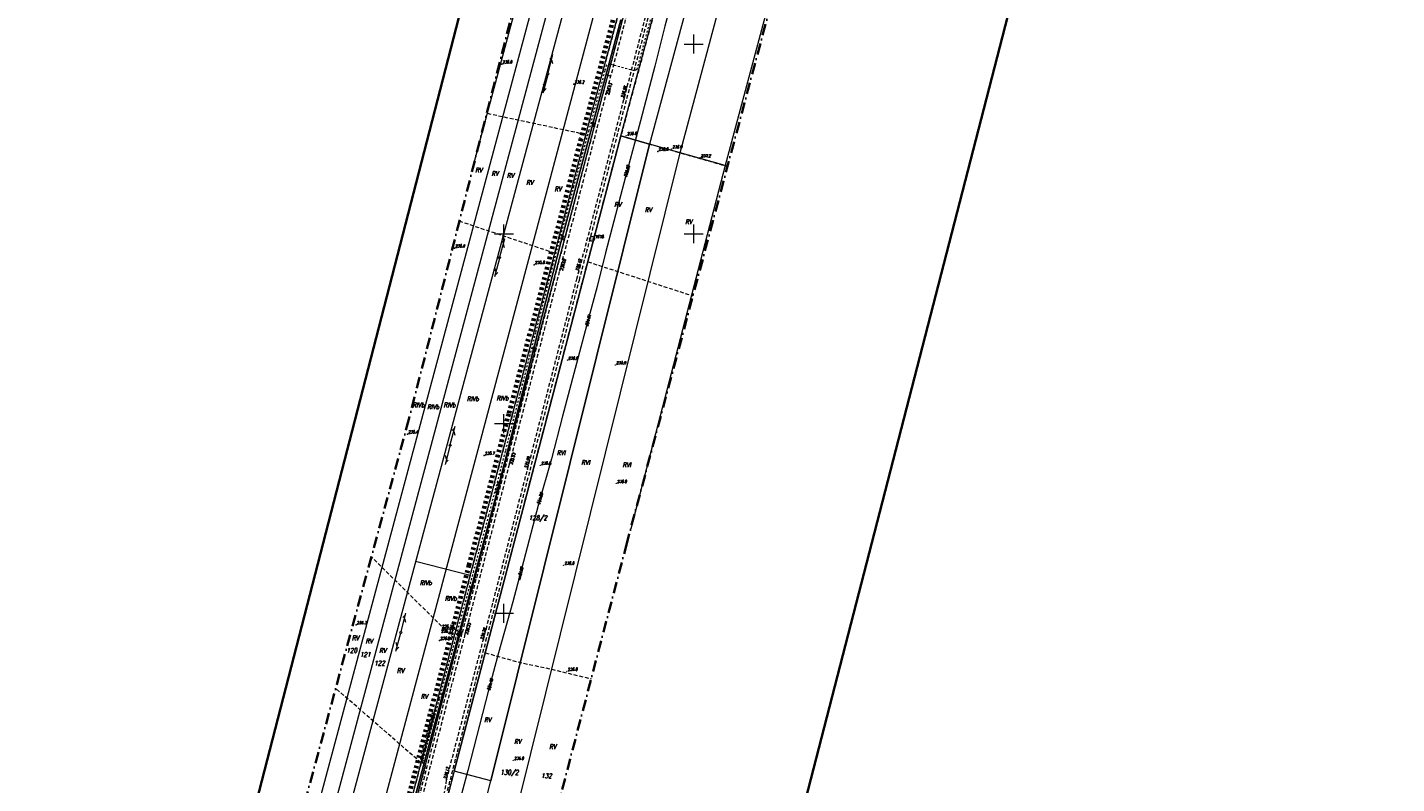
# Model space of a CAD drawing. Header units: millimetres. Extents: x 7436010 to 7436992, y 5663514 to 5666647.
# Tile 25 of 45: x 7436274 to 7436635, y 5664455 to 5664654. Entities that reach past the tile are written whole.
import ezdxf
from ezdxf.enums import TextEntityAlignment as Align

# ---------------------------------------------------------------- set-up
doc = ezdxf.new("R2010")
doc.units = ezdxf.units.MM
doc.header["$PDSIZE"] = 1
for name, pattern in [('0.7_0.7', [1.4, 0.7, -0.7]), ('1', [0]), ('3', [1, 0.5, -0.5]), ('GAK', [3.5, 2, -0.75, 0, -0.75]), ('GDE', [0]), ('GUZ', [1.5, 1, -0.5]), ('KOU', [1.5, 1, -0.5]), ('UBE', [0]), ('UPE', [2, 1, 1])]:
    doc.linetypes.add(name, pattern=pattern)
for name, color, linetype, lineweight in [('17 SŁUPY TELEKOMUNIKACYJNE', 30, 'Continuous', 18), ('18 LINIE TELEKOMUNIAKCYJNE', 30, 'Continuous', 18), ('4 JEZDNIA MB', 7, 'KOU', 18), ('_BB_Kanalizacja ciśnieniowa - trasa', 44, '0.7_0.7', 70), ('Dzialki', 7, 'GDE', 18), ('EDZPD_L_1', 7, 'GDE', 18), ('EDZTD_T_0', 7, 'Continuous', 18), ('Numery_dzialek', 7, 'Continuous', 18), ('Podzial_sekcyjny_krzyze', 7, 'Continuous', 13), ('Punkty', 7, 'Continuous', 18), ('PunPOMIAR1', 7, 'Continuous', 18), ('RzedPOMIAR1', 7, 'Continuous', 18), ('SDRPK_L_1', 7, 'KOU', 18), ('SIEC_ENERGETYCZNA_L_0', 1, '3', 18), ('SZNPS_T_0', 7, 'Continuous', 18), ('SZNPS_T_3', 7, 'Continuous', 18), ('UEEOC_T_0', 1, 'Continuous', 18), ('UEEOO_T_0', 1, 'Continuous', 18), ('UEEPB_L_0', 1, 'UBE', 18), ('UEEPON_L_0', 1, 'UPE', 18), ('UTTOA_T_0', 7, 'Continuous', 18), ('UTTOC_T_0', 30, 'Continuous', 18), ('UTTOO_T_0', 30, 'Continuous', 18), ('UTTPA_T_0', 30, 'Continuous', 18), ('UTTPO_L_0', 30, '1', 18), ('UŻYTKI LINIE', 96, 'GUZ', 18), ('UŻYTKI OZNACZENIE', 96, 'Continuous', 18), ('WEKTOR RZĘDNE TERENU', 7, 'Continuous', 18), ('WEKTOR RZĘDNE WODOCIĄG wo', 5, 'Continuous', 18), ('WEKTOR WODOCIĄGI wo', 5, 'Continuous', 18), ('WUKOS_T_0', 7, 'Continuous', 18), ('WUKOS_T_1', 7, 'Continuous', 18), ('ZAKRES MAPY', 1, 'GAK', 35)]:
    doc.layers.add(name, color=color, linetype=linetype, lineweight=lineweight)
doc.layers.add('_map', color=7, linetype='Continuous')
doc.layers.add('RAMA WYPLOT', color=3, linetype='Continuous', lineweight=35, plot=False)
doc.styles.add('K1_ACAD', font='romans.shx', dxfattribs={"width": 0.8, "oblique": 12})

# ---------------------------------------------------------------- blocks, each defined once
blk = doc.blocks.new('GRO')
at = {"linetype": 'Continuous'}
blk.add_circle((0, 0), 0.045, dxfattribs=at)
blk = doc.blocks.new('OSP')
at = {"linetype": 'Continuous'}
for radius in [0.625, 0.045]:
    blk.add_circle((0, 0), radius, dxfattribs=at)
blk = doc.blocks.new('WLD')
at = {"linetype": 'Continuous'}
for p, q in [((0.500025, 0.233345), (-0.500025, 0.233345)), ((-0.500025, 0.233345), (-0.500025, -0.233345)), ((0.500025, -0.233345), (0.500025, 0.233345)), ((-0.500025, -0.233345), (0.500025, -0.233345))]:
    blk.add_line(p, q, dxfattribs=at)
blk = doc.blocks.new('WSP')
at = {"linetype": 'Continuous'}
blk.add_circle((0, 0), 0.045, dxfattribs=at)
blk = doc.blocks.new('SLS')
at = {"linetype": 'Continuous'}
blk.add_circle((0, 0), 0.25, dxfattribs=at)
blk = doc.blocks.new('PLT')
at = {"linetype": 'Continuous'}
for p, q in [((0.25, 0), (5.25, 0)), ((3.76605, 0), (2.9, -0.5)), ((3.9, 0.5), (4.76605, 0))]:
    blk.add_line(p, q, dxfattribs=at)
blk = doc.blocks.new('STUDZ')
at = {"layer": '4 JEZDNIA MB', "flags": 128}
blk.add_lwpolyline([(7436377.7, 5664429.05), (7436378.82, 5664431.71), (7436384.53, 5664453.45), (7436384.9, 5664456.19)], dxfattribs=at)
at = {"layer": 'Dzialki'}
for p, q in [((7436430.81, 5664625.85), (7436386.9, 5664458.41)), ((7436438.39, 5664623.65), (7436430.81, 5664625.85)), ((7436396.56, 5664455.83), (7436438.39, 5664623.65)), ((7436386.9, 5664458.41), (7436358.99, 5664351.96)), ((7436396.56, 5664455.83), (7436386.9, 5664458.41)), ((7436370.05, 5664349.7), (7436396.56, 5664455.83))]:
    blk.add_line(p, q, dxfattribs=at)
at = {"layer": 'EDZPD_L_1'}
for p, q in [((7436519.42, 5664846.61), (7436458.29, 5664617.97)), ((7436497.12, 5664841.84), (7436438.39, 5664623.65)), ((7436446.42, 5664621.36), (7436506.12, 5664843.76)), ((7436308.64, 5664225.4), (7436471.59, 5664837.61)), ((7436422.1, 5664628.13), (7436479.06, 5664838.86)), ((7436430.81, 5664625.85), (7436488.74, 5664840.18)), ((7436454.24, 5664834.57), (7436292.29, 5664230.13)), ((7436296.41, 5664228.94), (7436458.77, 5664835.36)), ((7436463.4, 5664836.18), (7436299.92, 5664227.92)), ((7436391.75, 5664617.13), (7436449.7, 5664833.77)), ((7436378.19, 5664460.69), (7436422.1, 5664628.13)), ((7436386.9, 5664458.41), (7436430.81, 5664625.85)), ((7436430.81, 5664625.85), (7436438.39, 5664623.65)), ((7436354.2, 5664250.17), (7436446.42, 5664621.36)), ((7436438.39, 5664623.65), (7436396.56, 5664455.83)), ((7436458.29, 5664617.97), (7436438.39, 5664623.65)), ((7436458.29, 5664617.97), (7436433.4, 5664522.25)), ((7436376.72, 5664513.68), (7436391.13, 5664510.03)), ((7436350.29, 5664354.27), (7436378.19, 5664460.69))]:
    blk.add_line(p, q, dxfattribs=at)
at = {"layer": 'Podzial_sekcyjny_krzyze', "color": 7, "lineweight": 13}
for p, q in [((7436447.5, 5664650), (7436452.5, 5664650)), ((7436450, 5664647.5), (7436450, 5664652.5)), ((7436400, 5664597.5), (7436400, 5664602.5)), ((7436450, 5664597.5), (7436450, 5664602.5)), ((7436397.5, 5664600), (7436402.5, 5664600)), ((7436447.5, 5664600), (7436452.5, 5664600)), ((7436400, 5664547.5), (7436400, 5664552.5)), ((7436397.5, 5664550), (7436402.5, 5664550)), ((7436400, 5664497.5), (7436400, 5664502.5)), ((7436397.5, 5664500), (7436402.5, 5664500))]:
    blk.add_line(p, q, dxfattribs=at)
at = {"layer": 'PunPOMIAR1'}
for p in [(7436399.45, 5664644.69), (7436418.43, 5664639.42), (7436426.88, 5664636.94), (7436431.67, 5664635.61), (7436440.57, 5664621.71), (7436387.01, 5664596.18), (7436408.01, 5664591.85), (7436414.75, 5664590.66), (7436419.73, 5664590.01), (7436374.63, 5664547.19), (7436394.8, 5664541.54), (7436401.43, 5664539.44), (7436406.24, 5664537.99), (7436361.05, 5664496.9), (7436383.04, 5664492.77), (7436384.9, 5664456.19)]:
    blk.add_point(p, dxfattribs=at)
at = {"layer": 'RAMA WYPLOT', "flags": 128}
blk.add_lwpolyline([(7436274.44, 5664216.5), (7436499.65, 5665089.51), (7436635.21, 5665054.54), (7436410, 5664181.53)], close=True, dxfattribs=at)
at = {"layer": 'SDRPK_L_1'}
for p, q in [((7436432.77, 5664662.45), (7436413.77, 5664590.16)), ((7436433.51, 5664662.21), (7436414.59, 5664590.05)), ((7436419.21, 5664588.04), (7436438.18, 5664660.46)), ((7436419.87, 5664587.8), (7436438.87, 5664660.26)), ((7436413.77, 5664590.16), (7436388.94, 5664494.7)), ((7436414.59, 5664590.05), (7436389.74, 5664494.49)), ((7436394.56, 5664492.93), (7436419.21, 5664588.04)), ((7436395.27, 5664492.7), (7436419.87, 5664587.8)), ((7436388.94, 5664494.7), (7436371.32, 5664427.61)), ((7436389.74, 5664494.49), (7436372.06, 5664427.34)), ((7436384.9, 5664456.19), (7436394.56, 5664492.93)), ((7436385.16, 5664453.3), (7436395.27, 5664492.7))]:
    blk.add_line(p, q, dxfattribs=at)
at = {"layer": 'SIEC_ENERGETYCZNA_L_0'}
for p, q in [((7436438.55, 5664656.43), (7436435.92, 5664646.66)), ((7436435.92, 5664646.66), (7436435.01, 5664643.3)), ((7436426.58, 5664642.99), (7436422.34, 5664627.23)), ((7436426.99, 5664644.5), (7436426.58, 5664642.99)), ((7436428.13, 5664644.64), (7436426.99, 5664644.5)), ((7436434.39, 5664642.95), (7436428.13, 5664644.64)), ((7436435.01, 5664643.3), (7436434.39, 5664642.95)), ((7436422.34, 5664627.23), (7436418.37, 5664612.49)), ((7436418.37, 5664612.49), (7436412.93, 5664591.97)), ((7436412.93, 5664591.97), (7436408.34, 5664574.01)), ((7436408.34, 5664574.01), (7436404.22, 5664557.9)), ((7436404.22, 5664557.9), (7436400.33, 5664542.68)), ((7436400.33, 5664542.68), (7436395.93, 5664525.79)), ((7436395.93, 5664525.79), (7436392, 5664511.17)), ((7436392, 5664511.17), (7436387.24, 5664493.42)), ((7436387.24, 5664493.42), (7436382.94, 5664477.42)), ((7436382.94, 5664477.42), (7436378.49, 5664460.82)), ((7436378.49, 5664460.82), (7436379.26, 5664459.58)), ((7436379.26, 5664459.58), (7436378.88, 5664458.15)), ((7436378.88, 5664458.15), (7436374.55, 5664442.03))]:
    blk.add_line(p, q, dxfattribs=at)
at = {"layer": 'UEEPB_L_0'}
for p, q in [((7436430.78, 5664656.4), (7436415, 5664597.76)), ((7436415, 5664597.76), (7436398.03, 5664531.42)), ((7436398.03, 5664531.42), (7436374.07, 5664442.16))]:
    blk.add_line(p, q, dxfattribs=at)
at = {"layer": 'UEEPON_L_0'}
for p, q in [((7436415, 5664597.76), (7436430.78, 5664656.4)), ((7436398.03, 5664531.42), (7436415, 5664597.76)), ((7436374.07, 5664442.16), (7436398.03, 5664531.42))]:
    blk.add_line(p, q, dxfattribs=at)
at = {"layer": 'UTTOC_T_0'}
for p in [(7436383.61, 5664495.88), (7436388.53, 5664494.79)]:
    blk.add_line(p, (7436386.77, 5664495.88), dxfattribs=at)
at = {"layer": 'UTTPO_L_0'}
for p, q in [((7436388.53, 5664494.79), (7436449.91, 5664727.04)), ((7436325.4, 5664256.32), (7436388.53, 5664494.79))]:
    blk.add_line(p, q, dxfattribs=at)
at = {"layer": 'UŻYTKI LINIE', "flags": 128}
for points in [[(7436479.06, 5664838.86), (7436422.1, 5664628.13), (7436378.19, 5664460.69), (7436350.29, 5664354.27), (7436315.04, 5664223.54), (7436300.4, 5664167.92)], [(7436488.74, 5664840.18), (7436430.81, 5664625.85)], [(7436421.58, 5664626.15), (7436395.46, 5664631.72)], [(7436307.2, 5664158.35), (7436314.73, 5664187.81), (7436358.99, 5664351.96), (7436386.9, 5664458.41), (7436430.81, 5664625.85)], [(7436430.81, 5664625.85), (7436438.39, 5664623.65), (7436446.42, 5664621.36), (7436458.29, 5664617.97)], [(7436458.29, 5664617.97), (7436458.92, 5664617.79)], [(7436413.39, 5664594.89), (7436388.24, 5664603.33)], [(7436422.1, 5664592.63), (7436449.8, 5664583.66)], [(7436386.77, 5664493.41), (7436365.1, 5664514.84)], [(7436395.07, 5664489.57), (7436404.33, 5664487), (7436412.61, 5664485.25), (7436423, 5664482.72)], [(7436378.17, 5664460.6), (7436355.68, 5664480.19)]]:
    blk.add_lwpolyline(points, dxfattribs=at)
at = {"layer": 'WEKTOR WODOCIĄGI wo', "flags": 128}
for points in [[(7436486.88, 5664825.37), (7436484.59, 5664816.51), (7436483.31, 5664812.4), (7436481.09, 5664803.78), (7436476.56, 5664786.21), (7436471.38, 5664766.92), (7436466.71, 5664748.54), (7436463.51, 5664735.81), (7436461.38, 5664727.4), (7436454.44, 5664700.01), (7436452.05, 5664690.71), (7436447.34, 5664672.7), (7436446.39, 5664669.12), (7436445.45, 5664666.11), (7436442.44, 5664654.72), (7436439.79, 5664644.22), (7436436, 5664629.82), (7436434.49, 5664624.15), (7436432.02, 5664615)], [(7436432.02, 5664615), (7436426.72, 5664594.96), (7436424.55, 5664586.16), (7436421.79, 5664575.72), (7436415.45, 5664551.94), (7436412.51, 5664540.67), (7436409.1, 5664528.74), (7436405.18, 5664513.62), (7436402.35, 5664502.99), (7436398.54, 5664489.53), (7436395.96, 5664479.7), (7436390.46, 5664458.52), (7436386.57, 5664443.75), (7436384.1, 5664434.79), (7436382.87, 5664429.83), (7436380.31, 5664419.96), (7436377.96, 5664410.12)]]:
    blk.add_lwpolyline(points, dxfattribs=at)
at = {"layer": 'ZAKRES MAPY', "ltscale": 1.5}
for points in [[(7436630.66, 5665497.39), (7436531.49, 5665129.94), (7436517.51, 5665111.87), (7436374.97, 5664551.12), (7436314.26, 5664327.89)], [(7436335.23, 5664148.26), (7436432.26, 5664518.01), (7436499.64, 5664770.19), (7436618.18, 5665205.39)]]:
    blk.add_lwpolyline(points, dxfattribs=at)
at = {"layer": '17 SŁUPY TELEKOMUNIKACYJNE', "rotation": 0.06187149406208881}
for p in [(7436411.61, 5664642.17), (7436398.87, 5664593.72), (7436385.81, 5664544.25), (7436372.85, 5664494.95)]:
    blk.add_blockref('SLS', p, dxfattribs=at)
at = {"layer": '18 LINIE TELEKOMUNIAKCYJNE', "linetype": 'Continuous'}
for p, rotation in [((7436411.61, 5664642.17), 75.87531584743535), ((7436411.61, 5664642.17), 255.2674975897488), ((7436398.87, 5664593.72), 75.26749758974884), ((7436398.87, 5664593.72), 255.2114089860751), ((7436385.81, 5664544.25), 75.21140898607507), ((7436385.81, 5664544.25), 255.2713117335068), ((7436372.85, 5664494.95), 75.27131173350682), ((7436372.85, 5664494.95), 254.8181045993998)]:
    blk.add_blockref('PLT', p, dxfattribs=dict(at, rotation=rotation))
at = {"layer": 'Punkty'}
for p in [(7436430.81, 5664625.85), (7436438.39, 5664623.65), (7436386.9, 5664458.41), (7436396.56, 5664455.83)]:
    blk.add_blockref('GRO', p, dxfattribs=at)
at = {"layer": 'SZNPS_T_0', "rotation": 0.06252719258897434}
blk.add_blockref('OSP', (7436423.21, 5664598.68), dxfattribs=at)
at = {"layer": 'UTTPA_T_0', "rotation": 75.59605926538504}
blk.add_blockref('WLD', (7436388.53, 5664494.79), dxfattribs=at)
at = {"layer": 'WEKTOR RZĘDNE TERENU', "rotation": 0.06340145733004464}
for p in [(7436432.2, 5664625.9), (7436444.17, 5664622.39), (7436451.68, 5664620.04), (7436416.74, 5664566.71), (7436429.35, 5664565.46), (7436409.58, 5664539.01), (7436429.6, 5664534.21), (7436415.72, 5664512.66), (7436416.58, 5664484.7), (7436402.44, 5664461.23)]:
    blk.add_blockref('WSP', p, dxfattribs=at)
at = {"layer": 'WUKOS_T_0'}
for p in [(7436389.74, 5664494.49), (7436394.56, 5664492.93)]:
    blk.add_blockref('WSP', p, dxfattribs=at)
at = {"layer": 'EDZTD_T_0', "style": 'K1_ACAD', "oblique": 12, "width": 0.8}
for s, p in [('120', (7436358.48, 5664490.82)), ('121', (7436362.02, 5664489.72)), ('122', (7436365.79, 5664487.47)), ('130/2', (7436399.02, 5664458.69)), ('132', (7436409.77, 5664457.77))]:
    blk.add_text(s, height=1.25, dxfattribs=at).set_placement(p, align=Align.TOP_LEFT)
at = {"layer": 'Numery_dzialek', "style": 'K1_ACAD', "oblique": 12, "width": 0.8}
blk.add_text('128/2', height=1.25, dxfattribs=at).set_placement((7436406.52, 5664525.76), align=Align.TOP_LEFT)
at = {"layer": 'RzedPOMIAR1', "style": 'K1_ACAD', "oblique": 12, "width": 0.8}
for s, p in [('235.0', (7436399.61, 5664644.91)), ('236.2', (7436418.59, 5664639.65)), ('236.8', (7436440.73, 5664621.94)), ('235.0', (7436387.16, 5664596.41)), ('235.8', (7436408.17, 5664592.08)), ('235.4', (7436374.78, 5664547.41)), ('235.7', (7436394.96, 5664541.77)), ('236.3', (7436361.21, 5664497.13)), ('236.2', (7436383.2, 5664493))]:
    blk.add_text(s, height=0.75, dxfattribs=at).set_placement(p)
for s, rotation, p in [('236.43', 75.308, (7436427.67, 5664636.57)), ('236.58', 75.3215, (7436431.59, 5664635.77)), ('236.02', 75.308, (7436415.53, 5664590.24)), ('236.10', 75.3215, (7436419.63, 5664590.13)), ('235.93', 75.4233, (7436402.24, 5664539.09)), ('235.99', 75.4701, (7436406.15, 5664538.14)), ('236.12', 75.2687, (7436384.81, 5664456.26))]:
    blk.add_text(s, height=0.75, rotation=rotation, dxfattribs=at).set_placement(p)
at = {"layer": 'SIEC_ENERGETYCZNA_L_0', "style": 'K1_ACAD', "oblique": 12, "width": 0.8}
blk.add_text('proj eS 141/22 18.01.2023', height=0.75, rotation=74.8679, dxfattribs=at).set_placement((7436378.51, 5664461.17))
at = {"layer": 'SZNPS_T_3', "style": 'K1_ACAD', "oblique": 12, "width": 0.8}
blk.add_text('1618', height=0.75, rotation=0.0626, dxfattribs=at).set_placement((7436423.98, 5664598.88))
at = {"layer": 'UEEOC_T_0', "style": 'K1_ACAD', "oblique": 12, "width": 0.8}
blk.add_text('234.87', height=0.75, rotation=75.6512, dxfattribs=at).set_placement((7436398.03, 5664531.42), align=Align.MIDDLE_LEFT)
at = {"layer": 'UEEOO_T_0', "style": 'K1_ACAD', "oblique": 12, "width": 0.8}
for rotation, p in [(74.9385, (7436423.37, 5664628.86)), (74.9385, (7436415.32, 5664598.94)), (75.6512, (7436407.77, 5664569.49)), (75.6512, (7436399.24, 5664536.16)), (74.9743, (7436391.3, 5664506.36)), (74.9743, (7436383.77, 5664478.29))]:
    blk.add_text('eN', height=0.75, rotation=rotation, dxfattribs=at).set_placement(p, align=Align.MIDDLE)
at = {"layer": 'UTTOA_T_0', "style": 'K1_ACAD', "oblique": 12, "width": 0.8}
blk.add_text('t', height=0.75, dxfattribs=at).set_placement((7436387.54, 5664494.14))
at = {"layer": 'UTTOC_T_0', "style": 'K1_ACAD', "oblique": 12, "width": 0.8}
for s, p in [('235.17', (7436383.43, 5664495.64)), ('236.18', (7436383.64, 5664496.92))]:
    blk.add_text(s, height=0.75, rotation=0.0119, dxfattribs=at).set_placement(p, align=Align.TOP_LEFT)
at = {"layer": 'UTTOO_T_0', "style": 'K1_ACAD', "oblique": 12, "width": 0.8}
for p in [(7436427.77, 5664641.55), (7436392.74, 5664509.24)]:
    blk.add_text('t', height=0.75, rotation=75.1717, dxfattribs=at).set_placement(p)
at = {"layer": 'UŻYTKI OZNACZENIE', "style": 'K1_ACAD', "oblique": 12, "width": 0.8}
for s, p in [('RV', (7436392.44, 5664617.44)), ('RV', (7436396.7, 5664616.52)), ('RV', (7436400.77, 5664615.97)), ('RV', (7436405.86, 5664614.15)), ('RV', (7436413.29, 5664612.45)), ('RV', (7436429.06, 5664608.36)), ('RV', (7436437.07, 5664606.95)), ('RV', (7436447.74, 5664603.81)), ('RIVb', (7436375.9, 5664555.52)), ('RIVb', (7436384.08, 5664555.51)), ('RIVb', (7436390.23, 5664557.11)), ('RIVb', (7436398.06, 5664557.31)), ('RIVb', (7436379.77, 5664555)), ('RVI', (7436413.92, 5664542.87)), ('RVI', (7436420.38, 5664540.36)), ('RVI', (7436431.24, 5664539.71)), ('RIVb', (7436377.81, 5664508.64)), ('RIVb', (7436384.41, 5664504.54)), ('RV', (7436359.94, 5664494.09)), ('RV', (7436363.55, 5664493.29)), ('RV', (7436367.12, 5664490.81)), ('RV', (7436371.81, 5664485.49)), ('RV', (7436378.05, 5664478.71)), ('RV', (7436394.74, 5664472.55)), ('RV', (7436402.67, 5664466.79)), ('RV', (7436411.9, 5664465.45))]:
    blk.add_text(s, height=1.25, dxfattribs=at).set_placement(p, align=Align.TOP_LEFT)
at = {"layer": 'WEKTOR RZĘDNE TERENU', "style": 'K1_ACAD', "oblique": 12, "width": 0.8}
for s, p in [('236.8', (7436432.44, 5664626.05)), ('236.9', (7436444.41, 5664622.54)), ('237.2', (7436451.92, 5664620.2)), ('236.0', (7436416.97, 5664566.86)), ('235.9', (7436429.59, 5664565.61)), ('235.8', (7436409.81, 5664539.16)), ('236.0', (7436429.83, 5664534.36)), ('236.0', (7436415.96, 5664512.82)), ('236.0', (7436416.82, 5664484.85)), ('236.0', (7436402.67, 5664461.38))]:
    blk.add_text(s, height=0.75, rotation=0.0634, dxfattribs=at).set_placement(p)
at = {"layer": 'WEKTOR RZĘDNE WODOCIĄG wo', "style": 'K1_ACAD', "oblique": 12, "width": 0.8}
for s, rotation, p in [('235.03', 74.9546, (7436432.02, 5664615)), ('234.61', 75.227, (7436421.79, 5664575.72)), ('234.20', 74.0306, (7436409.1, 5664528.74)), ('234.46', 75.2873, (7436395.96, 5664479.7))]:
    blk.add_text(s, height=0.75, rotation=rotation, dxfattribs=at).set_placement(p, align=Align.MIDDLE_LEFT)
at = {"layer": 'WEKTOR WODOCIĄGI wo', "style": 'K1_ACAD', "oblique": 12, "width": 0.8}
blk.add_text('woD160', height=0.75, rotation=75.1269, dxfattribs=at).set_placement((7436404.33, 5664510.45), align=Align.MIDDLE)
at = {"layer": 'WUKOS_T_1', "style": 'K1_ACAD', "oblique": 12, "width": 0.8}
blk.add_text('236.23', height=0.75, rotation=75.4229, dxfattribs=at).set_placement((7436389.74, 5664494.49), align=Align.TOP_LEFT)
blk.add_text('236.28', height=0.75, rotation=75.4687, dxfattribs=at).set_placement((7436394.56, 5664492.93))

msp = doc.modelspace()

# ---------------------------------------------------------------- linework, layer by layer
at = {"layer": '_BB_Kanalizacja ciśnieniowa - trasa'}
msp.add_lwpolyline([(7436586.21, 5665201.89), (7436575.27, 5665161.49), (7436567.17, 5665126.77), (7436555.88, 5665084.32), (7436541.9, 5665088.03), (7436532.57, 5665051.29), (7436507.46, 5664952.47), (7436520.49, 5664950.76), (7436516.15, 5664933.38), (7436510.17, 5664909.96), (7436492.57, 5664844.86), (7436477.59, 5664837.26), (7436477.03, 5664835.39), (7436464.86, 5664790.14), (7436456.01, 5664757.43), (7436447.45, 5664725.73), (7436440.97, 5664701.75), (7436430.52, 5664663.09), (7436420.3, 5664625.08), (7436401.25, 5664552.57), (7436390.78, 5664512.64), (7436347.69, 5664347.78)], dxfattribs=at)

# ---------------------------------------------------------------- block references
at = {"layer": '_map'}
msp.add_blockref('STUDZ', (0, 0), dxfattribs=at)

doc.saveas('drawing.dxf')
